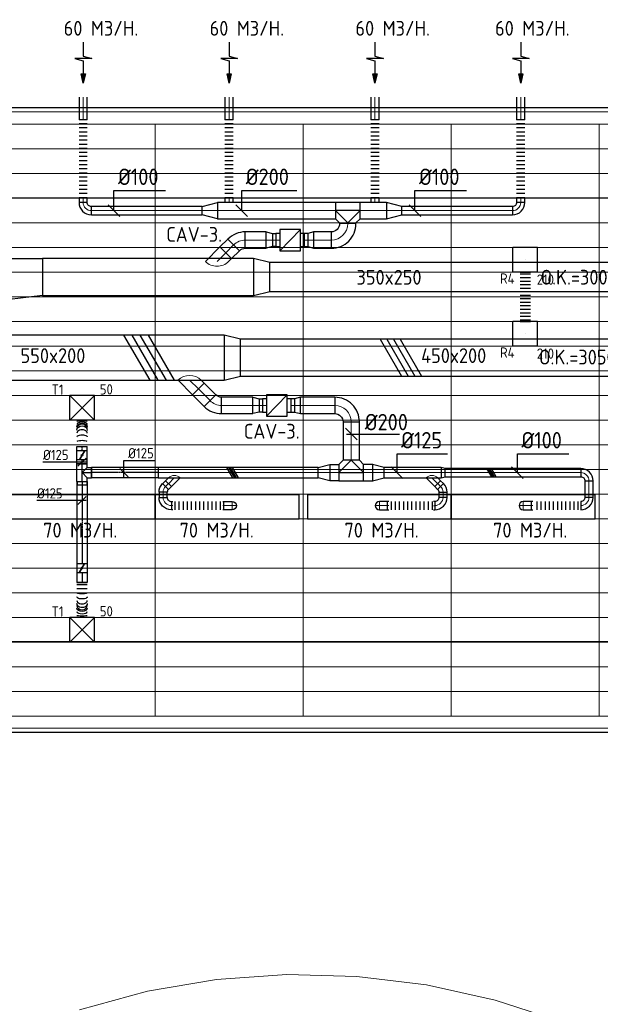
# Model space of a CAD drawing. Header units: millimetres. Extents: x -73785 to 23627, y 5976 to 52620.
# Tile 38 of 56: x -49734 to -42675, y 40638 to 52619. Entities that reach past the tile are written whole.
import ezdxf
from ezdxf.enums import TextEntityAlignment as Align

# ---------------------------------------------------------------- set-up
doc = ezdxf.new("R2010")
doc.units = ezdxf.units.MM
for name, pattern in [('CENTER2', [28.575, 19.05, -3.175, 3.175, -3.175]), ('HIDDEN', [9.525, 6.35, -3.175]), ('STREEPJES', [0.1, 0.05, -0.05])]:
    doc.linetypes.add(name, pattern=pattern)
for name, color, linetype in [('4plfd', 254, 'Continuous'), ('BALKEN', 7, 'Continuous'), ('WL570---_RETOUR', 100, 'Continuous'), ('WL570---_RETOUR_HL', 1, 'Continuous'), ('WL570---_RETOUR_RST', 3, 'Continuous'), ('WL570---_RETOUR_RST_HL', 1, 'Continuous'), ('WL570---_TOEVOER', 200, 'Continuous'), ('WL570---_TOEVOER_HL', 1, 'Continuous'), ('WL570---_TOEVOER_RST', 200, 'Continuous'), ('WL570---_TOEVOER_RST_HL', 1, 'Continuous'), ('WM570---_RETOUR', 2, 'Continuous'), ('WM570---_RETOUR_PR', 2, 'Continuous'), ('WM570---_RETOUR_RST_PR', 1, 'Continuous'), ('WM570---_TOEVOER', 2, 'Continuous'), ('WM570---_TOEVOER_PR', 2, 'Continuous'), ('WM570---_TOEVOER_RST_PR', 1, 'Continuous')]:
    doc.layers.add(name, color=color, linetype=linetype)
for name, color, linetype, lineweight in [('WL570---_BESTAAND-HARTLIJN', 161, 'Continuous', 0), ('WL570---_BESTAAND-RETOUR', 140, 'Continuous', 0), ('WL570---_BESTAAND-TOEVOER', 180, 'Continuous', 0)]:
    doc.layers.add(name, color=color, linetype=linetype, lineweight=lineweight)
doc.styles.add('BURO-025', font='ISO96.shx', dxfattribs={"height": 2.5})
doc.styles.add('ISO', font='ISO', dxfattribs={"height": 162})
doc.styles.add('LZ-MAATVOEREN', font='simplex')
doc.styles.add('MAATVOERING', font='ISO')

# ---------------------------------------------------------------- blocks, each defined once
blk = doc.blocks.new('Groep-44')
at = {"color": 8, "linetype": 'Continuous', "lineweight": 13}
for p, q in [((-73155, 49899), (-11883, 49899)), ((-73155, 49599), (-11883, 49599)), ((-73155, 49299), (-11883, 49299)), ((-73155, 48999), (-11883, 48999)), ((-73155, 48699), (-11883, 48699)), ((-73155, 48399), (-11883, 48399)), ((-73155, 48399), (-11883, 48399)), ((-73155, 48099), (-11883, 48099)), ((-73155, 47799), (-11883, 47799)), ((-73155, 47499), (-11883, 47499)), ((-73155, 47199), (-11883, 47199)), ((-73155, 46899), (-11883, 46899)), ((-73155, 46599), (-11883, 46599)), ((-73155, 46299), (-11883, 46299)), ((-73155, 45999), (-11883, 45999)), ((-73155, 45699), (-11883, 45699)), ((-73155, 45399), (-11883, 45399)), ((-73155, 45099), (-11883, 45099)), ((-73155, 44799), (-11883, 44799)), ((-73155, 44499), (-11655, 44499)), ((-73155, 44199), (-11655, 44199)), ((-73155, 43899), (-11655, 43899)), ((-73155, 43599), (-11655, 43599)), ((-73155, 43299), (-11655, 43299))]:
    blk.add_line(p, q, dxfattribs=at)
blk = doc.blocks.new('Groep-50')
at = {"color": 8, "linetype": 'Continuous', "lineweight": 13}
for p, q in [((-73305, 50349), (-4005, 50349)), ((-73155, 50199), (-4155, 50199)), ((-11855, 50199), (-65655, 50199)), ((-49455, 50199), (-49455, 42999)), ((-49455, 50199), (-49455, 42999)), ((-47655, 50199), (-47655, 42999)), ((-47655, 50199), (-47655, 42999)), ((-45855, 50199), (-45855, 42999)), ((-45855, 50199), (-45855, 42999)), ((-44055, 50199), (-44055, 42999)), ((-44055, 50199), (-44055, 42999)), ((-65655, 43299), (-37005, 43299)), ((-54795, 42999), (-37005, 42999)), ((-37005, 42849), (-54805, 42849))]:
    blk.add_line(p, q, dxfattribs=at)
at = {"color": 8}
blk.add_blockref('Groep-44', (0, 0), dxfattribs=at)
blk = doc.blocks.new('Groep-53')
at = {"color": 8, "linetype": 'Continuous', "lineweight": 18}
for p, q in [((-48707.36, 39791.68), (-49549.44, 39648.82)), ((-49549.44, 39648.82), (-48707.36, 39791.68)), ((-48707.36, 39791.68), (-49549.44, 39648.82)), ((-47855.44, 39852.64), (-48707.36, 39791.68)), ((-48707.36, 39791.68), (-47855.44, 39852.64)), ((-47855.44, 39852.64), (-48707.36, 39791.68)), ((-47001.6, 39831.14), (-47855.44, 39852.64)), ((-47855.44, 39852.64), (-47001.6, 39831.14)), ((-47001.6, 39831.14), (-47855.44, 39852.64)), ((-46153.8, 39727.4), (-47001.6, 39831.14)), ((-47001.6, 39831.14), (-46153.8, 39727.4)), ((-46153.8, 39727.4), (-47001.6, 39831.14)), ((-45319.98, 39542.36), (-46153.8, 39727.4)), ((-46153.8, 39727.4), (-45319.98, 39542.36)), ((-45319.98, 39542.36), (-46153.8, 39727.4)), ((-49549.44, 39648.82), (-50373.82, 39425.42)), ((-50373.82, 39425.42), (-49549.44, 39648.82)), ((-49549.44, 39648.82), (-50373.82, 39425.42)), ((-44507.88, 39277.78), (-45319.98, 39542.36)), ((-45319.98, 39542.36), (-44507.88, 39277.78)), ((-44507.88, 39277.78), (-45319.98, 39542.36))]:
    blk.add_line(p, q, dxfattribs=at)
blk = doc.blocks.new('Block plafond 2e verd')
at = {"layer": '4plfd'}
for name in ['Groep-50', 'Groep-53']:
    blk.add_blockref(name, (73180, -19000), dxfattribs=at)
blk = doc.blocks.new('KARH')
for p, q in [((1, 0.5), (0, 0.5)), ((0, -0.5), (1, -0.5))]:
    blk.add_line(p, q)
at = {"invisible_edges": 15}
blk.add_3dface([(0, 0.5), (0, -0.5), (1, -0.5), (1, 0.5)], dxfattribs=at)
blk = doc.blocks.new('MVLINE')
blk.add_line((35.4, -35.4), (-35.4, 35.4))
blk = doc.blocks.new('KARO')
for p, q in [((1, 0.5), (0, 0.5)), ((0, -0.5), (1, -0.5))]:
    blk.add_line(p, q)
at = {"invisible_edges": 15}
blk.add_3dface([(0, 0.5), (0, -0.5), (1, -0.5), (1, 0.5)], dxfattribs=at)
at = {"layer": 'WL570---_BESTAAND-HARTLIJN'}
blk.add_line((0, 0), (1, 0), dxfattribs=at)
blk = doc.blocks.new('VV255020045020002000G')
blk.add_lwpolyline([(0, -275), (200, -225), (200, 225), (0, 275)], close=True)
at = {"invisible_edges": 15}
blk.add_3dface([(0, -275), (200, -225), (200, 225), (0, 275)], dxfattribs=at)
blk = doc.blocks.new('FLLINE100')
blk.add_line((0, -50), (0, 50))
blk = doc.blocks.new('OEX10000100000')
at = {"rotation": 90}
for p in [(0, -50), (0, -100), (0, -150), (0, -200), (0, -250), (0, -300), (0, -350), (0, -400), (0, -450), (0, -500), (0, -550), (0, -600), (0, -650), (0, -700), (0, -750), (0, -800), (0, -850), (0, -900), (0, -950), (0, -1000)]:
    blk.add_blockref('FLLINE100', p, dxfattribs=at)
blk = doc.blocks.new('OBO10000090H')
blk.add_lwpolyline([(50, -100, 0.414214), (-100, 50), (-100, -50, -0.414214), (-50, -100)], format="xyb", close=True)
at = {"invisible_edges": 15}
for points in [[(-91, -51), (-74, 48), (-100, 50), (-100, -50)], [(-83, -53), (-49, 41), (-74, 48), (-91, -51)], [(-75, -57), (-25, 30), (-49, 41), (-83, -53)], [(-68, -62), (-4, 15), (-25, 30), (-75, -57)], [(-62, -68), (15, -4), (-4, 15), (-68, -62)], [(-57, -75), (30, -25), (15, -4), (-62, -68)], [(-53, -83), (41, -49), (30, -25), (-57, -75)], [(-51, -91), (48, -74), (41, -49), (-53, -83)], [(-50, -100), (50, -100), (48, -74), (-51, -91)]]:
    blk.add_3dface(points, dxfattribs=at)
at = {"layer": 'WL570---_BESTAAND-HARTLIJN'}
blk.add_arc((-100, -100), 100, 0, 90, dxfattribs=at)
blk = doc.blocks.new('OZA2500200045R')
blk.add_lwpolyline([(141, 0), (177, 35), (35, 177), (-141, 0)])
at = {"layer": 'WL570---_BESTAAND-HARTLIJN'}
blk.add_line((0, 0), (106, 106), dxfattribs=at)
at = {"layer": 'WL570---_BESTAAND-RETOUR'}
blk.add_arc((0, 141), 200, 225, 315, dxfattribs=at)
blk = doc.blocks.new('OBO20000045H')
blk.add_lwpolyline([(100, -83, 0.198912), (12, 129), (-129, -12, -0.198912), (-100, -83)], format="xyb", close=True)
at = {"invisible_edges": 15}
for points in [[(-123, -19), (30, 110), (12, 129), (-129, -12)], [(-118, -25), (46, 89), (30, 110), (-123, -19)], [(-113, -33), (60, 67), (46, 89), (-118, -25)], [(-109, -41), (72, 44), (60, 67), (-113, -33)], [(-106, -49), (82, 20), (72, 44), (-109, -41)], [(-103, -57), (90, -5), (82, 20), (-106, -49)], [(-102, -65), (95, -31), (90, -5), (-103, -57)], [(-100, -74), (99, -57), (95, -31), (-102, -65)], [(-100, -83), (100, -83), (99, -57), (-100, -74)]]:
    blk.add_3dface(points, dxfattribs=at)
at = {"layer": 'WL570---_BESTAAND-HARTLIJN'}
blk.add_arc((-200, -83), 200, 0, 45, dxfattribs=at)
blk = doc.blocks.new('OSV20010001860G')
blk.add_lwpolyline([(0, -100), (187, -50), (187, 50), (0, 100)], close=True)
at = {"layer": 'WL570---_BESTAAND-HARTLIJN'}
blk.add_line((0, 0), (187, 0), dxfattribs=at)
blk = doc.blocks.new('AFZPIJL')
for points in [[(0, -10), (0, -6.52), (-2.06, -5.97), (2.06, -5.97), (0, -5.41), (0, 0)], [(-0.26, -2.22), (0, 0)], [(0.26, -2.22), (0, 0)]]:
    blk.add_lwpolyline(points)
blk.add_lwpolyline([(0.52, -2.22), (-0.52, -2.22), (0, 0)], close=True)
blk = doc.blocks.new('OBO20000090H')
blk.add_lwpolyline([(100, -200, 0.414214), (-200, 100), (-200, -100, -0.414214), (-100, -200)], format="xyb", close=True)
at = {"invisible_edges": 15}
for points in [[(-183, -102), (-148, 95), (-200, 100), (-200, -100)], [(-166, -106), (-97, 82), (-148, 95), (-183, -102)], [(-150, -113), (-50, 60), (-97, 82), (-166, -106)], [(-136, -123), (-7, 30), (-50, 60), (-150, -113)], [(-123, -136), (30, -7), (-7, 30), (-136, -123)], [(-113, -150), (60, -50), (30, -7), (-123, -136)], [(-106, -166), (82, -97), (60, -50), (-113, -150)], [(-102, -183), (95, -148), (82, -97), (-106, -166)], [(-100, -200), (100, -200), (95, -148), (-102, -183)]]:
    blk.add_3dface(points, dxfattribs=at)
at = {"layer": 'WL570---_BESTAAND-HARTLIJN'}
blk.add_arc((-200, -200), 200, 0, 90, dxfattribs=at)
blk = doc.blocks.new('OTS20020020000H')
at = {"layer": 'WL570---_RETOUR'}
blk.add_line((-150, 0), (150, 0), dxfattribs=at)
blk.add_lwpolyline([(-150, -100), (150, -100), (150, 100), (100, 150), (-100, 150), (-150, 100)], close=True, dxfattribs=at)
blk.add_lwpolyline([(-150, 0), (0, 150), (150, 0)], dxfattribs=at)
blk = doc.blocks.new('VV245025035025002000G')
blk.add_lwpolyline([(0, -225), (200, -175), (200, 175), (0, 225)], close=True)
at = {"invisible_edges": 15}
blk.add_3dface([(0, -225), (200, -175), (200, 175), (0, 225)], dxfattribs=at)
blk = doc.blocks.new('OSV2001600740G')
blk.add_lwpolyline([(0, -100), (75, -80), (75, 80), (0, 100)], close=True)
at = {"layer": 'WL570---_BESTAAND-HARTLIJN'}
blk.add_line((0, 0), (75, 0), dxfattribs=at)
blk = doc.blocks.new('VBX1601600016025000')
blk.add_lwpolyline([(50, -130), (300, -130), (300, 130), (50, 130)], close=True)
for points in [[(50, 80), (0, 80), (0, -80), (50, -80)], [(300, -80), (350, -80), (350, 80), (300, 80)]]:
    blk.add_lwpolyline(points)
at = {"layer": 'WL570---_BESTAAND-HARTLIJN'}
blk.add_line((300, 0), (350, 0), dxfattribs=at)
at = {"layer": 'WL570---_BESTAAND-TOEVOER'}
blk.add_line((50, -130), (300, 130), dxfattribs=at)
blk = doc.blocks.new('OEX1000063300')
at = {"rotation": 180}
for p in [(50, 0), (100, 0), (150, 0), (200, 0), (250, 0), (300, 0), (350, 0), (400, 0), (450, 0), (500, 0), (550, 0), (600, 0)]:
    blk.add_blockref('FLLINE100', p, dxfattribs=at)
blk = doc.blocks.new('OZA1250100045L')
blk.add_lwpolyline([(-71, 0), (-106, 35), (-35, 106), (71, 0)])
at = {"layer": 'WL570---_BESTAAND-HARTLIJN'}
blk.add_line((0, 0), (-71, 71), dxfattribs=at)
at = {"layer": 'WL570---_BESTAAND-TOEVOER'}
blk.add_arc((0, 71), 100, 225, 315, dxfattribs=at)
blk = doc.blocks.new('OBO10000045H')
blk.add_lwpolyline([(50, -41, 0.198912), (6, 65), (-65, -6, -0.198912), (-50, -41)], format="xyb", close=True)
at = {"invisible_edges": 15}
for points in [[(-62, -9), (15, 55), (6, 65), (-65, -6)], [(-59, -13), (23, 45), (15, 55), (-62, -9)], [(-57, -16), (30, 34), (23, 45), (-59, -13)], [(-55, -20), (36, 22), (30, 34), (-57, -16)], [(-53, -24), (41, 10), (36, 22), (-55, -20)], [(-52, -28), (45, -3), (41, 10), (-53, -24)], [(-51, -33), (48, -15), (45, -3), (-52, -28)], [(-50, -37), (49, -28), (48, -15), (-51, -33)], [(-50, -41), (50, -41), (49, -28), (-50, -37)]]:
    blk.add_3dface(points, dxfattribs=at)
at = {"layer": 'WL570---_BESTAAND-HARTLIJN'}
blk.add_arc((-100, -41), 100, 0, 45, dxfattribs=at)
blk = doc.blocks.new('OBO10000090L')
blk.add_lwpolyline([(50, 0, 0.414214), (-100, 150), (-100, 50, -0.414214), (-50, 0)], format="xyb", close=True)
at = {"invisible_edges": 15}
for points in [[(-91, 49), (-74, 148), (-100, 150), (-100, 50)], [(-83, 47), (-49, 141), (-74, 148), (-91, 49)], [(-75, 43), (-25, 130), (-49, 141), (-83, 47)], [(-68, 38), (-4, 115), (-25, 130), (-75, 43)], [(-62, 32), (15, 96), (-4, 115), (-68, 38)], [(-57, 25), (30, 75), (15, 96), (-62, 32)], [(-53, 17), (41, 51), (30, 75), (-57, 25)], [(-51, 9), (48, 26), (41, 51), (-53, 17)], [(-50, 0), (50, 0), (48, 26), (-51, 9)]]:
    blk.add_3dface(points, dxfattribs=at)
at = {"layer": 'WL570---_BESTAAND-HARTLIJN'}
blk.add_arc((-100, 0), 100, 0, 90, dxfattribs=at)
blk = doc.blocks.new('ORN_T_SP')
blk.add_lwpolyline([(-0.5, 0.5), (-0.5, -0.5), (0.5, -0.5), (0.5, 0.5)], close=True)
at = {"style": 'LZ-MAATVOEREN', "flags": 9}
for tag, p in [('ROS_TYPE', (0.6333, 0.6833)), ('ROS_M3H', (0.6333, 0.4833)), ('ROS_ZIJDE', (0.6333, 0.2833)), ('ROS_STAT', (0.6333, 0.0833))]:
    blk.add_attdef(tag, p, '', height=0.125, dxfattribs=at)
blk = doc.blocks.new('OBO10000090ZE')
blk.add_lwpolyline([(-50, 0), (50, 0), (50, 100, 1), (-50, 100)], format="xyb", close=True)
at = {"layer": 'WL570---_BESTAAND-HARTLIJN'}
for points in [[(0, 0), (0, 150)], [(-50, 100), (50, 100)]]:
    blk.add_lwpolyline(points, dxfattribs=at)
blk = doc.blocks.new('OEX1000056800')
at = {"rotation": 180}
for p in [(50, 0), (100, 0), (150, 0), (200, 0), (250, 0), (300, 0), (350, 0), (400, 0), (450, 0), (500, 0), (550, 0)]:
    blk.add_blockref('FLLINE100', p, dxfattribs=at)
blk = doc.blocks.new('OSV20012501390G')
blk.add_lwpolyline([(0, -100), (140, -62), (140, 62), (0, 100)], close=True)
at = {"layer": 'WL570---_BESTAAND-HARTLIJN'}
blk.add_line((0, 0), (140, 0), dxfattribs=at)
blk = doc.blocks.new('OSV1251000460G')
blk.add_lwpolyline([(0, -62), (47, -50), (47, 50), (0, 62)], close=True)
at = {"layer": 'WL570---_BESTAAND-HARTLIJN'}
blk.add_line((0, 0), (47, 0), dxfattribs=at)
blk = doc.blocks.new('OEX1000058500')
at = {"rotation": 180}
for p in [(50, 0), (100, 0), (150, 0), (200, 0), (250, 0), (300, 0), (350, 0), (400, 0), (450, 0), (500, 0), (550, 0)]:
    blk.add_blockref('FLLINE100', p, dxfattribs=at)
blk = doc.blocks.new('VV150020045020004000RG')
blk.add_lwpolyline([(0, 250), (400, 250), (400, -200), (0, -250)], close=True)
at = {"invisible_edges": 15}
blk.add_3dface([(0, 250), (400, 250), (400, -200), (0, -250)], dxfattribs=at)
blk = doc.blocks.new('UISO')
at = {"layer": 'WL570---_TOEVOER'}
for p, q in [((0, 0.36), (1, 0.937)), ((0, 0.18), (1, 0.757)), ((0, 0), (1, 0.577)), ((0, -0.18), (1, 0.397))]:
    blk.add_line(p, q, dxfattribs=at)
blk = doc.blocks.new('*U511')
at = {"color": 0, "ltscale": 10}
for p, q in [((150, 150, -2500), (-150, 150, -2500)), ((-150, -150, -2500), (-150, 150, -2500)), ((150, -150, -2500), (-150, 150, -2500)), ((-150, -150, -2500), (150, 150, -2500)), ((150, -150, -2500), (150, 150, -2500)), ((150, -150, -2500), (-150, -150, -2500))]:
    blk.add_line(p, q, dxfattribs=at)
at = {"layer": 'WL570---_TOEVOER_RST_HL', "linetype": 'CENTER2'}
blk.add_circle((0, 0, -2500), 0.075, dxfattribs=at)
at = {"layer": 'WL570---_TOEVOER_RST', "color": 2, "style": 'BURO-025'}
for tag in ['MC', 'Q']:
    blk.add_attdef(tag, text='', height=125, dxfattribs=at).set_placement((0, 0), align=Align.MIDDLE)
at = {"layer": 'WM570---_TOEVOER_RST_PR', "color": 2, "style": 'BURO-025'}
blk.add_attdef('POSNR', text='', height=125, dxfattribs=at).set_placement((0, 0), align=Align.MIDDLE)
blk = doc.blocks.new('*U512')
at = {"color": 0, "ltscale": 10}
for p, q in [((150, 150, -2500), (-150, 150, -2500)), ((-150, -150, -2500), (-150, 150, -2500)), ((150, -150, -2500), (-150, 150, -2500)), ((-150, -150, -2500), (150, 150, -2500)), ((150, -150, -2500), (150, 150, -2500)), ((150, -150, -2500), (-150, -150, -2500))]:
    blk.add_line(p, q, dxfattribs=at)
at = {"layer": 'WL570---_TOEVOER_RST_HL', "linetype": 'CENTER2'}
blk.add_circle((0, 0, -2500), 0.075, dxfattribs=at)
at = {"layer": 'WL570---_TOEVOER_RST', "color": 2, "style": 'BURO-025'}
for tag in ['MC', 'Q']:
    blk.add_attdef(tag, text='', height=125, dxfattribs=at).set_placement((0, 0), align=Align.MIDDLE)
at = {"layer": 'WM570---_TOEVOER_RST_PR', "color": 2, "style": 'BURO-025'}
blk.add_attdef('POSNR', text='', height=125, dxfattribs=at).set_placement((0, 0), align=Align.MIDDLE)
blk = doc.blocks.new('*U513')
at = {"color": 0, "ltscale": 10}
for p, q in [((0, 62, -2700), (809, 62, -2700)), ((0, -63, -2700), (0, 62, -2700)), ((809, 62, -2700), (809, -63, -2700)), ((0, -63, -2700), (809, -63, -2700))]:
    blk.add_line(p, q, dxfattribs=at)
at = {"layer": 'WL570---_TOEVOER_HL', "linetype": 'CENTER2'}
blk.add_line((0, 0, -2700), (809, 0, -2700), dxfattribs=at)
at = {"layer": 'WM570---_TOEVOER_PR', "color": 2, "style": 'BURO-025'}
blk.add_attdef('POSNR', text='', height=125, dxfattribs=at).set_placement((0, 0), align=Align.MIDDLE)
blk = doc.blocks.new('*U514')
at = {"color": 0, "ltscale": 10}
blk.add_line((0, 63, -2700), (0, -62, -2700), dxfattribs=at)
at = {"color": 9, "linetype": 'STREEPJES', "ltscale": 10}
blk.add_line((321, 63, -2700), (321, -62, -2700), dxfattribs=at)
at = {"color": 0, "ltscale": 10}
for centre, major_axis, ratio, start_param, end_param in [((62, 0, -2700), (0, -62.5), 0.149709, 0.000006, 3.141599), ((162, 0, -2700), (0, -62.5), 0.68406, 0.000051, 3.141644), ((218, 0, -2700), (0, 62.5), 0.872138, 3.141448, 6.283041), ((270, 0, -2700), (0, 62.5), 0.436, 3.141571, 6.283164)]:
    blk.add_ellipse(centre, major_axis=major_axis, ratio=ratio, start_param=start_param, end_param=end_param, dxfattribs=at)
at = {"color": 0, "ltscale": 10, "extrusion": (0, 0, -1)}
for centre, major_axis, ratio, start_param, end_param in [((116, 0, -2700), (0, 62.5), 0.436, 0.000021, 3.141614), ((197, 0, -2700), (0, 62.5), 0.872138, 0.000145, 3.141737), ((240, 0, -2700), (0, -62.5), 0.68406, 3.141542, 6.283134), ((304, 0, -2700), (0, -62.5), 0.149709, 3.141587, 6.283179)]:
    blk.add_ellipse(centre, major_axis=major_axis, ratio=ratio, start_param=start_param, end_param=end_param, dxfattribs=at)
at = {"layer": 'WM570---_TOEVOER_PR', "color": 2, "style": 'BURO-025'}
blk.add_attdef('POSNR', text='', height=125, dxfattribs=at).set_placement((0, 0), align=Align.MIDDLE)
blk = doc.blocks.new('*U515')
at = {"color": 0, "ltscale": 10}
for p, q in [((0, 63, -2700), (48, 63, -2700)), ((0, -62, -2700), (0, 63, -2700)), ((0, -62, -2700), (48, -62, -2700))]:
    blk.add_line(p, q, dxfattribs=at)
at = {"layer": 'WL570---_TOEVOER_HL', "linetype": 'CENTER2'}
blk.add_line((0, 0, -2700), (48, 0, -2700), dxfattribs=at)
at = {"layer": 'WM570---_TOEVOER_PR', "color": 2, "style": 'BURO-025'}
blk.add_attdef('POSNR', text='', height=125, dxfattribs=at).set_placement((0, 0), align=Align.MIDDLE)
blk = doc.blocks.new('*U516')
at = {"color": 0, "ltscale": 10}
for p, q in [((-109, 59, -2700), (-153, 59, -2700)), ((-153, -59, -2700), (-153, 59, -2700)), ((-109, 62, -2700), (109, 62, -2700)), ((-109, 62, -2700), (-109, -63, -2700)), ((109, 62, -2700), (109, -63, -2700)), ((-109, -59, -2700), (-153, -59, -2700)), ((-109, -63, -2700), (-63, -63, -2700)), ((0, 0, -2700), (-63, -63, -2700)), ((-63, -63, -2700), (-63, -115, -2700)), ((62, -115, -2700), (-63, -115, -2700)), ((0, 0, -2700), (62, -63, -2700)), ((62, -63, -2700), (109, -63, -2700)), ((62, -63, -2700), (62, -115, -2700))]:
    blk.add_line(p, q, dxfattribs=at)
at = {"layer": 'WL570---_TOEVOER_HL', "linetype": 'CENTER2'}
for p, q in [((-109, 0, -2700), (109, 0, -2700)), ((0, 0, -2700), (0, -115, -2700))]:
    blk.add_line(p, q, dxfattribs=at)
at = {"layer": 'WM570---_TOEVOER_PR', "color": 2, "style": 'BURO-025'}
blk.add_attdef('POSNR', text='', height=125, dxfattribs=at).set_placement((0, 0), align=Align.MIDDLE)
blk = doc.blocks.new('*U517')
at = {"ltscale": 10}
for p, q in [((-56, 63, -2700), (56, 63, -2700)), ((-56, -62, -2700), (-56, 63, -2700)), ((-49, 27, -2700), (-48, 29, -2700)), ((48, -29, -2700), (-49, 27, -2700)), ((49, -27, -2700), (-48, 29, -2700)), ((56, 63, -2700), (56, -62, -2700)), ((-56, -62, -2700), (56, -62, -2700)), ((48, -29, -2700), (49, -27, -2700))]:
    blk.add_line(p, q, dxfattribs=at)
blk.add_circle((0, 0, -2700), 9.41, dxfattribs=at)
at = {"layer": 'WL570---_TOEVOER', "color": 2, "style": 'BURO-025'}
blk.add_attdef('I', text='', height=125, dxfattribs=at).set_placement((0, 0), align=Align.MIDDLE)
at = {"layer": 'WM570---_TOEVOER_PR', "color": 2, "style": 'BURO-025'}
blk.add_attdef('POSNR', text='', height=125, dxfattribs=at).set_placement((0, 0), align=Align.MIDDLE)
blk = doc.blocks.new('*U518')
at = {"color": 0, "ltscale": 10}
for p, q in [((0, 62, -2700), (48, 62, -2700)), ((48, 62, -2700), (48, -63, -2700)), ((0, -63, -2700), (48, -63, -2700))]:
    blk.add_line(p, q, dxfattribs=at)
at = {"layer": 'WL570---_TOEVOER_HL', "linetype": 'CENTER2'}
blk.add_line((0, 0, -2700), (48, 0, -2700), dxfattribs=at)
at = {"layer": 'WM570---_TOEVOER_PR', "color": 2, "style": 'BURO-025'}
blk.add_attdef('POSNR', text='', height=125, dxfattribs=at).set_placement((0, 0), align=Align.MIDDLE)
blk = doc.blocks.new('*U519')
at = {"ltscale": 10}
for p, q in [((-56, 62, -2700), (56, 62, -2700)), ((-56, -62, -2700), (-56, 62, -2700)), ((-49, 27, -2700), (-48, 29, -2700)), ((48, -29, -2700), (-49, 27, -2700)), ((49, -27, -2700), (-48, 29, -2700)), ((56, 62, -2700), (56, -62, -2700)), ((-56, -62, -2700), (56, -62, -2700)), ((48, -29, -2700), (49, -27, -2700))]:
    blk.add_line(p, q, dxfattribs=at)
blk.add_circle((0, 0, -2700), 9.41, dxfattribs=at)
at = {"layer": 'WL570---_TOEVOER', "color": 2, "style": 'BURO-025'}
blk.add_attdef('I', text='', height=125, dxfattribs=at).set_placement((0, 0), align=Align.MIDDLE)
at = {"layer": 'WM570---_TOEVOER_PR', "color": 2, "style": 'BURO-025'}
blk.add_attdef('POSNR', text='', height=125, dxfattribs=at).set_placement((0, 0), align=Align.MIDDLE)
blk = doc.blocks.new('*U520')
at = {"color": 0, "ltscale": 10}
for p, q in [((0, 62, -2700), (995, 62, -2700)), ((0, -62, -2700), (0, 62, -2700)), ((0, -62, -2700), (995, -62, -2700))]:
    blk.add_line(p, q, dxfattribs=at)
at = {"layer": 'WL570---_TOEVOER_HL', "linetype": 'CENTER2'}
blk.add_line((0, 0, -2700), (995, 0, -2700), dxfattribs=at)
at = {"layer": 'WM570---_TOEVOER_PR', "color": 2, "style": 'BURO-025'}
blk.add_attdef('POSNR', text='', height=125, dxfattribs=at).set_placement((0, 0), align=Align.MIDDLE)
blk = doc.blocks.new('*U521')
at = {"color": 0, "ltscale": 10}
for p, q in [((0, 62, -2700), (121, 62, -2700)), ((121, 62, -2700), (121, -62, -2700)), ((0, -62, -2700), (121, -62, -2700))]:
    blk.add_line(p, q, dxfattribs=at)
at = {"layer": 'WL570---_TOEVOER_HL', "linetype": 'CENTER2'}
blk.add_line((0, 0, -2700), (121, 0, -2700), dxfattribs=at)
at = {"layer": 'WM570---_TOEVOER_PR', "color": 2, "style": 'BURO-025'}
blk.add_attdef('POSNR', text='', height=125, dxfattribs=at).set_placement((0, 0), align=Align.MIDDLE)
blk = doc.blocks.new('*U522')
at = {"color": 0, "ltscale": 10}
for p, q in [((0, 62, -2700), (0, -62, -2700)), ((24, 62, -2700), (24, -62, -2700)), ((73, 62, -2700), (73, -62, -2700)), ((422, 62, -2700), (422, -62, -2700))]:
    blk.add_line(p, q, dxfattribs=at)
for centre, major_axis, ratio, start_param, end_param in [((124, 0, -2700), (0, -62.5), 0.136506, 0, 3.141593), ((217, 0, -2700), (0, -62.5), 0.633317, 0, 3.141593), ((278, 0, -2700), (0, 62.5), 0.820765, 3.141593, 6.283185), ((352, 0, -2700), (0, 62.5), 0.399529, 3.141593, 6.283185)]:
    blk.add_ellipse(centre, major_axis=major_axis, ratio=ratio, start_param=start_param, end_param=end_param, dxfattribs=at)
at = {"color": 0, "ltscale": 10, "extrusion": (0, 0, -1)}
for centre, major_axis, ratio, start_param, end_param in [((173, 0, -2700), (0, 62.5), 0.399529, 0, 3.141593), ((252, 0, -2700), (0, 62.5), 0.820765, 0, 3.141593), ((311, 0, -2700), (0, -62.5), 0.633317, 3.141593, 6.283185), ((398, 0, -2700), (0, -62.5), 0.136506, 3.141593, 6.283185)]:
    blk.add_ellipse(centre, major_axis=major_axis, ratio=ratio, start_param=start_param, end_param=end_param, dxfattribs=at)
at = {"layer": 'WM570---_TOEVOER_PR', "color": 2, "style": 'BURO-025'}
blk.add_attdef('POSNR', text='', height=125, dxfattribs=at).set_placement((0, 0), align=Align.MIDDLE)
blk = doc.blocks.new('*U523')
at = {"color": 0, "ltscale": 10}
for p, q in [((150, 150, -150), (-150, 150, -150)), ((-150, -150, -150), (-150, 150, -150)), ((150, -150, -150), (150, 150, -150)), ((150, -150, -150), (-150, -150, -150))]:
    blk.add_line(p, q, dxfattribs=at)
at = {"layer": 'WL570---_RETOUR_RST_HL', "linetype": 'CENTER2'}
blk.add_circle((0, 0, -150), 0.075, dxfattribs=at)
at = {"layer": 'WL570---_RETOUR_RST', "color": 2, "style": 'BURO-025'}
for tag in ['MC', 'Q']:
    blk.add_attdef(tag, text='', height=125, dxfattribs=at).set_placement((0, 0), align=Align.MIDDLE)
at = {"layer": 'WM570---_RETOUR_RST_PR', "color": 2, "style": 'BURO-025'}
blk.add_attdef('POSNR', text='', height=125, dxfattribs=at).set_placement((0, 0), align=Align.MIDDLE)
blk = doc.blocks.new('*U524')
at = {"color": 0, "ltscale": 10}
for p, q in [((150, 150, -150), (-150, 150, -150)), ((-150, -150, -150), (-150, 150, -150)), ((150, -150, -150), (150, 150, -150)), ((150, -150, -150), (-150, -150, -150))]:
    blk.add_line(p, q, dxfattribs=at)
at = {"layer": 'WL570---_RETOUR_HL', "linetype": 'CENTER2'}
blk.add_circle((0, 0, -150), 0.075, dxfattribs=at)
at = {"layer": 'WL570---_RETOUR', "color": 2, "style": 'BURO-025'}
for tag in ['MC', 'Q']:
    blk.add_attdef(tag, text='', height=125, dxfattribs=at).set_placement((0, 0), align=Align.MIDDLE)
at = {"layer": 'WM570---_RETOUR_PR', "color": 2, "style": 'BURO-025'}
blk.add_attdef('POSNR', text='', height=125, dxfattribs=at).set_placement((0, 0), align=Align.MIDDLE)
blk = doc.blocks.new('*U525')
at = {"color": 0, "ltscale": 10}
for p, q in [((0, 63, -150), (0, -62, -150)), ((21, 63, -150), (21, -62, -150)), ((64, 63, -150), (64, -62, -150)), ((107, 63, -150), (107, -62, -150)), ((150, 63, -150), (150, -62, -150)), ((193, 63, -150), (193, -62, -150)), ((236, 63, -150), (236, -62, -150)), ((279, 63, -150), (279, -62, -150)), ((321, 63, -150), (321, -62, -150)), ((364, 63, -150), (364, -62, -150)), ((407, 63, -150), (407, -62, -150)), ((450, 63, -150), (450, -62, -150)), ((493, 63, -150), (493, -62, -150)), ((536, 63, -150), (536, -62, -150)), ((579, 63, -150), (579, -62, -150)), ((600, 63, -150), (600, -62, -150))]:
    blk.add_line(p, q, dxfattribs=at)
at = {"layer": 'WM570---_RETOUR_PR', "color": 2, "style": 'BURO-025'}
blk.add_attdef('POSNR', text='', height=125, dxfattribs=at).set_placement((0, 0), align=Align.MIDDLE)
blk = doc.blocks.new('*U541')
at = {"layer": 'WM570---_TOEVOER', "color": 0, "ltscale": 10}
for p, q in [((50, 0), (-548, 0)), ((-50, -50), (50, 50))]:
    blk.add_line(p, q, dxfattribs=at)
at = {"layer": 'WM570---_TOEVOER', "color": 0, "style": 'BURO-025'}
blk.add_text('%%c125', height=125, dxfattribs=at).set_placement((-548, 25))
blk = doc.blocks.new('*U542')
at = {"layer": 'WM570---_TOEVOER', "color": 0, "ltscale": 10}
for p, q in [((0, 149), (380, 149)), ((0, -50), (0, 149)), ((50, -50), (-50, 50))]:
    blk.add_line(p, q, dxfattribs=at)
at = {"layer": 'WM570---_TOEVOER', "color": 0, "style": 'BURO-025'}
blk.add_text('%%c125', height=125, dxfattribs=at).set_placement((50, 174))
blk = doc.blocks.new('*U543')
at = {"layer": 'WM570---_TOEVOER', "color": 0, "ltscale": 10}
for p, q in [((50, 0), (-475.436823, 0)), ((-50, -50), (50, 50))]:
    blk.add_line(p, q, dxfattribs=at)
at = {"layer": 'WM570---_TOEVOER', "color": 0, "style": 'BURO-025'}
blk.add_text('%%c125', height=125, dxfattribs=at).set_placement((-475.436823, 25))

msp = doc.modelspace()

# ---------------------------------------------------------------- linework, layer by layer
at = {"layer": 'BALKEN', "color": 2, "linetype": 'HIDDEN'}
for p, q in [((-71835, 51551), (-2747, 51551)), ((-71835, 50451), (-2747, 50451)), ((-53686, 45051), (-2747, 45051)), ((-53686, 43951), (-2747, 43951))]:
    msp.add_line(p, q, dxfattribs=at)
at = {"layer": 'WM570---_RETOUR'}
for points in [[(-48588, 50295), (-48588, 50540), (-47962, 50540)], [(-47035, 50295), (-47035, 50540), (-46366, 50540)], [(-44928, 50295), (-44928, 50540), (-44302, 50540)]]:
    msp.add_lwpolyline(points, dxfattribs=at)
at = {"layer": 'WM570---_TOEVOER'}
for points in [[(-45760, 47575), (-45115, 47575)], [(-45146, 47107), (-45146, 47335), (-44534, 47335)], [(-43683, 47107), (-43683, 47335), (-43057, 47335)]]:
    msp.add_lwpolyline(points, dxfattribs=at)

# ---------------------------------------------------------------- block references
at = {"layer": 'WL570---_RETOUR'}
for name, p, xscale, yscale, zscale, rotation in [('AFZPIJL', (-48962, 51847), 50, 50, 50, 180), ('AFZPIJL', (-47187, 51847), 50, 50, 50, 180), ('AFZPIJL', (-45414, 51847), 50, 50, 50, 180), ('AFZPIJL', (-43641, 51847), 50, 50, 50, 180), ('KARO', (-48963, 51402), 275.9456809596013, 100, 100, 90), ('KARO', (-47188, 51402), 275.9456809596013, 100, 100, 90), ('KARO', (-45415, 51402), 275.9456809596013, 100, 100, 90), ('KARO', (-43642, 51402), 275.9456809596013, 100, 100, 90), ('KARO', (-48963, 50452), 55.98824614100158, 100, 100, 270), ('KARO', (-47189, 50452), 56.74591008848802, 100, 100, 270), ('KARO', (-45415, 50452), 56.29579252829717, 100, 100, 270), ('KARO', (-43642, 50452), 56.55323533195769, 100, 100, 270), ('KARO', (-47515, 50295), 1348.069124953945, 100, 100, 180), ('KARO', (-45276, 50295), 318.167080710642, 200, 200, 180), ('KARO', (-43742, 50295), 1348.069124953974, 100, 100, 180), ('KARO', (-45745, 50137), 8.033562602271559, 200, 200, 90), ('KARO', (-46662, 49937), -41.65426006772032, 160, 160, 180), ('KARO', (-46231, 49937), 41.65426006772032, 160, 160, 180), ('KARO', (-47229, 49783), 135.413530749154, 200, 200, 45.00000000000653)]:
    msp.add_blockref(name, p, dxfattribs=dict(at, xscale=xscale, yscale=yscale, zscale=zscale, rotation=rotation))
for name, p in [('OEX10000100000', (-48963, 51452)), ('OEX10000100000', (-47188, 51452)), ('OEX10000100000', (-45415, 51452)), ('OEX10000100000', (-43642, 51452)), ('OSV20010001860G', (-45276, 50295)), ('OZA2500200045R', (-47335, 49677)), ('VV150020045020004000RG', (-49857, 49464)), ('VV245025035025002000G', (-46892, 49488))]:
    msp.add_blockref(name, p, dxfattribs=at)
for name, p, rotation in [('OBO10000090H', (-48963, 50295), 180), ('OTS20020020000H', (-45745, 50295), 180), ('OBO10000090H', (-43642, 50295), 270), ('OBO20000090H', (-45745, 49937), 270), ('OBO20000045H', (-47074, 49937), 90.00000000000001), ('VBX1601600016025000', (-46271, 49937), 179.9999999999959), ('OSV2001600740G', (-46156, 49937), 180), ('*U525', (-43587, 48946, 150), 90)]:
    msp.add_blockref(name, p, dxfattribs=dict(at, rotation=rotation))
at = {"layer": 'WL570---_RETOUR', "xscale": -1}
msp.add_blockref('OSV20010001860G', (-47328, 50295), dxfattribs=at)
at = {"layer": 'WL570---_RETOUR'}
for name, p, xscale, yscale, zscale in [('KARO', (-47328, 50295), 1433.552109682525, 200, 200), ('KARO', (-46991, 49937), 254.9111829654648, 200, 200), ('KARO', (-46161, 49937), 216.2812768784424, 200, 200), ('KARH', (-49457, 49489), 2564.872773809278, 450, 200), ('KARH', (-46692, 49488), 6092.717157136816, 350, 250)]:
    msp.add_blockref(name, p, dxfattribs=dict(at, xscale=xscale, yscale=yscale, zscale=zscale))
at = {"layer": 'WL570---_RETOUR', "xscale": -1, "rotation": 180}
msp.add_blockref('OSV2001600740G', (-46736, 49937), dxfattribs=at)
at = {"layer": 'WL570---_RETOUR'}
ref = msp.add_blockref('*U523', (-43587, 49696, 150), dxfattribs=at)
ref.add_attrib('POSNR', 'R4', dxfattribs={"layer": 'WM570---_RETOUR_RST_PR', "color": 2, "height": 125, "style": 'BURO-025'}).set_placement((-43806, 49469), align=Align.MIDDLE)
ref.add_attrib('Q', '210', dxfattribs={"layer": 'WL570---_RETOUR_RST', "color": 2, "height": 125, "style": 'BURO-025'}).set_placement((-43342, 49456), align=Align.MIDDLE)
ref = msp.add_blockref('*U524', (-43587, 48796, 150), dxfattribs=at)
ref.add_attrib('POSNR', 'R4', dxfattribs={"layer": 'WM570---_RETOUR_PR', "color": 2, "height": 125, "style": 'BURO-025'}).set_placement((-43806, 48569), align=Align.MIDDLE)
ref.add_attrib('Q', '210', dxfattribs={"color": 2, "height": 125, "style": 'BURO-025'}).set_placement((-43342, 48556), align=Align.MIDDLE)
at = {"layer": 'WL570---_TOEVOER'}
for name, p, xscale, yscale, zscale in [('KARH', (-52090, 48506), 4841.412419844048, 550, 200), ('KARH', (-47049, 48506), 5918.992183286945, 450, 200), ('KARO', (-47279, 47925), 380.9871885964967, 200, 200), ('KARO', (-45853, 47107), -110.7921796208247, 200, 200), ('KARO', (-45553, 47107), 110.7921796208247, 200, 200), ('KARO', (-44561, 47107), 1649.818871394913, 100, 100), ('KARO', (-47873, 46706), -16.2227493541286, 100, 100), ('KARO', (-47250, 46706), -16.03765465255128, 100, 100), ('KARO', (-45261, 46706), 16.03765465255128, 100, 100), ('KARO', (-44704, 46705), 16.2227493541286, 100, 100), ('KARO', (-43512, 46706), 16.03765465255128, 100, 100)]:
    msp.add_blockref(name, p, dxfattribs=dict(at, xscale=xscale, yscale=yscale, zscale=zscale))
for name, p, xscale, yscale, zscale, rotation in [('UISO', (-48371, 48781), 550, 550, 550, 270), ('UISO', (-45271, 48731), 450, 450, 450, 270), ('KARO', (-47561, 48125), 199.9044530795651, 200, 200, 314.9999999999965), ('KARO', (-46823, 47925), -41.65426006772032, 160, 160, 180), ('KARO', (-46393, 47925), 41.65426006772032, 160, 160, 180.000000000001), ('KARO', (-45903, 47925), 415.2777088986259, 200, 200, 180.000000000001), ('KARO', (-45703, 47257), 467.7175809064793, 200, 200, 90), ('KARO', (-46104, 47107), 1947.647414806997, 125, 125, 180), ('UISO', (-47097, 47044), 125, 125, 125, 90), ('KARO', (-44608, 47107), 694.5218460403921, 125, 125, 180.000000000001), ('UISO', (-43959, 47057), 100, 100, 100, 90), ('KARO', (-47960, 46939), -48.98494323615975, 100, 100, 224.9999999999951), ('KARO', (-44617, 46939), 48.98494323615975, 100, 100, 135.0000000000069), ('KARO', (-42812, 47007), 201.0308842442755, 100, 100, 269.9999999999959), ('KARO', (-47990, 46806), 62.47194246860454, 100, 100, 90), ('KARO', (-44587, 46868), 62.47194246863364, 100, 100, 270)]:
    msp.add_blockref(name, p, dxfattribs=dict(at, xscale=xscale, yscale=yscale, zscale=zscale, rotation=rotation))
for name, p in [('VV255020045020002000G', (-47249, 48506)), ('OBO20000090H', (-45703, 47925)), ('OTS20020020000H', (-45703, 47107)), ('OSV20012501390G', (-45443, 47107)), ('OSV1251000460G', (-44608, 47107)), ('OBO10000090H', (-42812, 47107)), ('OBO10000045H', (-44587, 46910)), ('OEX1000063300', (-47898, 46706)), ('OEX1000056800', (-45269, 46706)), ('OEX1000058500', (-43496, 46706))]:
    msp.add_blockref(name, p, dxfattribs=at)
at = {"layer": 'WL570---_TOEVOER', "xscale": -1}
for name, p, rotation in [('OZA2500200045R', (-47668, 48231), 180), ('OSV2001600740G', (-46898, 47925), 180), ('OZA1250100045L', (-47855, 47044), 180), ('OBO10000090L', (-47890, 46706), 90.00000000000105), ('OBO10000090ZE', (-47250, 46706), 270.000000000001)]:
    msp.add_blockref(name, p, dxfattribs=dict(at, rotation=rotation))
at = {"layer": 'WL570---_TOEVOER'}
ref = msp.add_blockref('*U511', (-48976, 47896, 2500), dxfattribs=at)
ref.add_attrib('Q', '50', (-48760, 48058), dxfattribs={"layer": 'WL570---_TOEVOER_RST', "color": 2, "height": 125, "style": 'BURO-025'})
ref.add_attrib('MC', 'T1', (-49346, 48055), dxfattribs={"layer": 'WL570---_TOEVOER_RST', "color": 2, "height": 125, "style": 'BURO-025'})
for name, p, rotation in [('OBO20000045H', (-47362, 47925), 224.9999999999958), ('VBX1601600016025000', (-46433, 47925), 179.9999999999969), ('OSV2001600740G', (-46318, 47925), 180.000000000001), ('*U514', (-48976, 47425, 2700), 90), ('*U518', (-48976, 47377, 2700), 90), ('*U517', (-48976, 47320, 2700), 90), ('*U515', (-48976, 47216, 2700), 90), ('*U516', (-48976, 47107, 2700), 90), ('*U513', (-48052, 47107, 2700), 180), ('*U520', (-48976, 46998, 2700), 270), ('OZA1250100045L', (-44722, 47044), 180.000000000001), ('OBO10000090ZE', (-45261, 46706), 90.00000000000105), ('OBO10000090L', (-44687, 46706), 270.000000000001), ('OBO10000090ZE', (-43512, 46706), 90.00000000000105), ('OBO10000090L', (-42912, 46706), 270.000000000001), ('*U519', (-48976, 45946, 2700), 270), ('*U521', (-48976, 45890, 2700), 270), ('*U522', (-48976, 45768, 2700), 270)]:
    msp.add_blockref(name, p, dxfattribs=dict(at, rotation=rotation))
at = {"layer": 'WL570---_TOEVOER', "xscale": -1}
for name, p in [('OSV20012501390G', (-45964, 47107)), ('OBO10000045H', (-47990, 46910))]:
    msp.add_blockref(name, p, dxfattribs=at)
at = {"layer": 'WL570---_TOEVOER', "xscale": 1750, "yscale": 290}
for p in [(-48962, 46691), (-47212, 46691), (-45361, 46691), (-43612, 46691)]:
    msp.add_blockref('ORN_T_SP', p, dxfattribs=at)
at = {"layer": 'WL570---_TOEVOER'}
ref = msp.add_blockref('*U512', (-48976, 45196, 2500), dxfattribs=at)
ref.add_attrib('Q', '50', (-48760, 45358), dxfattribs={"layer": 'WL570---_TOEVOER_RST', "color": 2, "height": 125, "style": 'BURO-025'})
ref.add_attrib('MC', 'T1', (-49346, 45355), dxfattribs={"layer": 'WL570---_TOEVOER_RST', "color": 2, "height": 125, "style": 'BURO-025'})
at = {"layer": 'WM570---_RETOUR'}
msp.add_blockref('Block plafond 2e verd', (-71812, 20147), dxfattribs=at)
at = {"layer": 'WM570---_RETOUR', "xscale": 2, "yscale": 2, "zscale": 2}
for p in [(-48588, 50295), (-47035, 50295), (-44928, 50295)]:
    msp.add_blockref('MVLINE', p, dxfattribs=at)
at = {"layer": 'WM570---_TOEVOER', "xscale": 2, "yscale": 2, "zscale": 2}
for p in [(-45700, 47576), (-45146, 47107), (-43683, 47107)]:
    msp.add_blockref('MVLINE', p, dxfattribs=at)
at = {"layer": 'WM570---_TOEVOER'}
for name, p in [('*U543', (-48976, 47235, 2700)), ('*U542', (-48466, 47107, 2700)), ('*U541', (-48976, 46768, 2700))]:
    msp.add_blockref(name, p, dxfattribs=at)

# ---------------------------------------------------------------- texts
at = {"layer": 'WM570---_RETOUR'}
for s, height, style, p in [('60 M3/H.', 180, 'MAATVOERING', (-49199, 52424)), ('60 M3/H.', 180, 'MAATVOERING', (-47425, 52424)), ('60 M3/H.', 180, 'MAATVOERING', (-45652, 52424)), ('60 M3/H.', 180, 'MAATVOERING', (-43954, 52424)), ('%%c100', 200, 'MAATVOERING', (-48538, 50607)), ('%%c200', 200, 'MAATVOERING', (-46985, 50607)), ('%%c100', 200, 'MAATVOERING', (-44878, 50607)), ('CAV-3.', 180, 'MAATVOERING', (-47952, 49916)), ('350x250', 180, 'MAATVOERING', (-45639, 49394)), ('O.K.=3000+VL.', 180, 'ISO', (-43399, 49395))]:
    msp.add_text(s, height=height, dxfattribs=dict(at, style=style)).set_placement(p)
at = {"layer": 'WM570---_TOEVOER'}
for s, height, style, p in [('550x200', 180, 'MAATVOERING', (-49724, 48441)), ('450x200', 180, 'MAATVOERING', (-44853, 48441)), ('O.K.=3050+VL.', 180, 'ISO', (-43419, 48423)), ('%%c200', 200, 'MAATVOERING', (-45538, 47622)), ('CAV-3.', 180, 'MAATVOERING', (-47009, 47521)), ('%%c125', 200, 'MAATVOERING', (-45096, 47402)), ('%%c100', 200, 'MAATVOERING', (-43633, 47402)), ('70 M3/H.', 180, 'MAATVOERING', (-49449, 46317)), ('70 M3/H.', 180, 'MAATVOERING', (-47790, 46317)), ('70 M3/H.', 180, 'MAATVOERING', (-45785, 46317)), ('70 M3/H.', 180, 'MAATVOERING', (-43978, 46317))]:
    msp.add_text(s, height=height, dxfattribs=dict(at, style=style)).set_placement(p)

doc.saveas('drawing.dxf')
